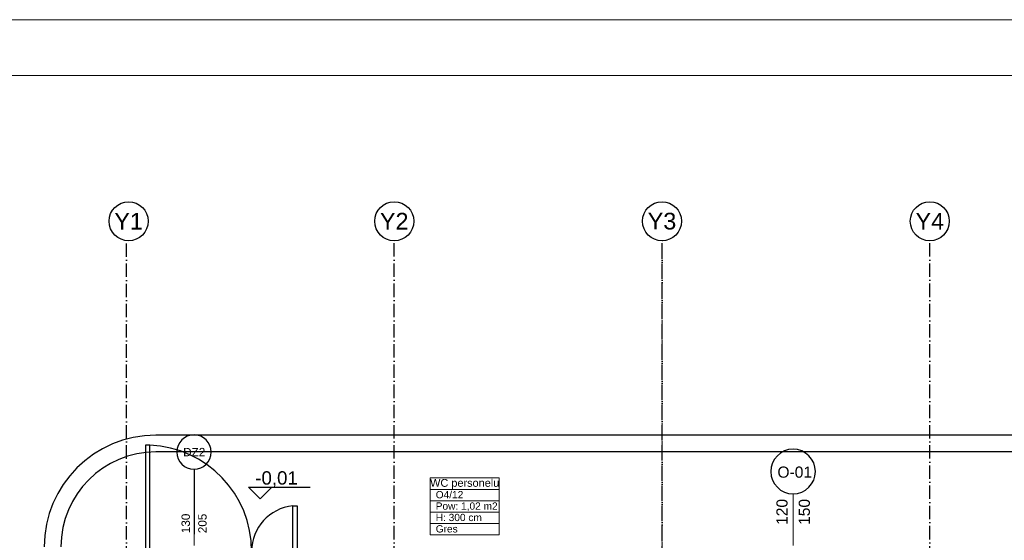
# Model space of a CAD drawing. Header units: metres. Extents: x 5541655 to 5588333, y 5589641 to 5627331.
# Tile 51 of 57: x 5584894 to 5585777, y 5626864 to 5627331. Entities that reach past the tile are written whole.
import ezdxf

# ---------------------------------------------------------------- set-up
doc = ezdxf.new("R2010")
doc.units = ezdxf.units.M
doc.header["$MEASUREMENT"] = 0
doc.linetypes.add('ACAD_ISO10W100', pattern=[18, 12, -3, 0, -3])
doc.layers.get('0').update_dxf_attribs({"linetype": 'CONTINUOUS', "lineweight": 18})
for name, color, linetype in [('2D- Siatka Modularna', 7, 'ACAD_ISO10W100'), ('Budowlane - Chodnik', 7, 'CONTINUOUS'), ('Wymiarowanie - Poziomy', 172, 'CONTINUOUS'), ('znaczniki drzwi', 7, 'CONTINUOUS'), ('znaczniki okien', 7, 'CONTINUOUS'), ('Ślusarka_okienna', 30, 'CONTINUOUS')]:
    doc.layers.add(name, color=color, linetype=linetype)
doc.layers.add('MDCP', color=7, linetype='CONTINUOUS', lineweight=18)
doc.styles.add('GENERATED_STYLE_2', font='arial.ttf')

# ---------------------------------------------------------------- blocks, each defined once
blk = doc.blocks.new('*U311')
for points in [[(2, 6), (6, 6), (6, 101.2), (2, 101.2)], [(134, 46.8), (138, 46.8), (138, 6), (134, 6)], [(0, 6), (2, 6), (2, 2), (5, 2), (5, 0), (0, 0)], [(138, 6), (140, 6), (140, 0), (135, 0), (135, 2), (138, 2), (138, 6)]]:
    blk.add_lwpolyline(points, close=True).dxf.unprotected_set("ltscale", 0)
for centre, radius, start, end in [((2, 6), 95.2, 0, 87.59403), ((138, 6), 40.8, 95.59934, 180)]:
    blk.add_arc(centre, radius, start, end).dxf.unprotected_set("ltscale", 0)

msp = doc.modelspace()

# ---------------------------------------------------------------- linework, layer by layer
at = {"linetype": 'Continuous'}
msp.add_lwpolyline([(5585262.01, 5626919.91), (5585262.01, 5626868.84), (5585323.95, 5626868.84), (5585323.95, 5626919.91), (5585262.01, 5626919.91), (5585262.01, 5626879.05), (5585323.95, 5626879.05), (5585323.95, 5626909.69), (5585262.01, 5626909.69), (5585262.01, 5626889.27), (5585323.95, 5626889.27), (5585323.95, 5626899.48), (5585262.01, 5626899.48)], dxfattribs=at)
at = {"layer": '2D- Siatka Modularna', "lineweight": 25}
for p, q in [((5584989.78, 5624710.9), (5584989.78, 5627132.53)), ((5585229.82, 5624710.99), (5585229.82, 5627132.53)), ((5585469.82, 5625089.25), (5585469.82, 5627132.53)), ((5585469.82, 5624710.99), (5585469.82, 5627132.53)), ((5585709.82, 5624710.99), (5585709.82, 5627132.53))]:
    msp.add_line(p, q, dxfattribs=at)
at = {"layer": '2D- Siatka Modularna', "linetype": 'ByBlock', "lineweight": 25}
for centre in [(5584991.78, 5627150.03), (5585229.82, 5627150.03), (5585469.82, 5627150.03), (5585709.82, 5627150.03)]:
    msp.add_ellipse(centre, major_axis=(12.37, 12.37), ratio=1, start_param=5.497787, end_param=11.780972, dxfattribs=at)
at = {"layer": 'Budowlane - Chodnik'}
for p, q in [((5586023.5, 5626958.25), (5585016.13, 5626958.25)), ((5586023.5, 5626943.25), (5585016.13, 5626943.25))]:
    msp.add_line(p, q, dxfattribs=at)
for radius in [100, 85]:
    msp.add_arc((5585016.13, 5626858.25), radius, 90, 180, dxfattribs=at)
at = {"layer": 'MDCP', "linetype": 'ByBlock'}
for p, q in [((5585050.41, 5626859.25), (5585050.41, 5626905.71)), ((5585587.32, 5626859.25), (5585587.32, 5626905.71))]:
    msp.add_line(p, q, dxfattribs=at)
at = {"layer": 'MDCP'}
for points in [[(5584132.99, 5627330.67), (5588332.99, 5627330.67), (5588332.99, 5624360.67), (5584132.99, 5624360.67)], [(5584182.99, 5627280.67), (5588282.99, 5627280.67), (5588282.99, 5624410.67), (5584182.99, 5624410.67)]]:
    msp.add_lwpolyline(points, close=True, dxfattribs=at)
at = {"layer": 'Wymiarowanie - Poziomy'}
msp.add_line((5585099.25, 5626911.56), (5585154.38, 5626911.56), dxfattribs=at)
msp.add_lwpolyline([(5585099.25, 5626911.56), (5585109.69, 5626901.11), (5585120.13, 5626911.56)], dxfattribs=at)
at = {"layer": 'znaczniki drzwi'}
msp.add_line((5585050.41, 5626927.67), (5585050.41, 5626869.64), dxfattribs=at)
for start, end in [(0, 180), (180, 0)]:
    msp.add_arc((5585050.41, 5626943.11), 15.43, start, end, dxfattribs=at)
at = {"layer": 'znaczniki okien'}
for start, end in [(0, 180), (180, 0)]:
    msp.add_arc((5585587.32, 5626925.71), 20, start, end, dxfattribs=at)

# ---------------------------------------------------------------- block references
at = {"layer": 'Ślusarka_okienna'}
msp.add_blockref('*U311', (5585004.82, 5626848.25), dxfattribs=at)

# ---------------------------------------------------------------- texts
at = {"linetype": 'Continuous', "attachment_point": 1, "style": 'GENERATED_STYLE_2'}
for s, insert, char_height in [('WC personelu', (5585262.01, 5626919.01), 7), ('O4/12', (5585267.01, 5626908.21), 6.5), ('Pow: 1,02 m2', (5585267.01, 5626897.99), 6.5), ('H: 300 cm', (5585267.01, 5626887.78), 6.5), ('{Gres}', (5585267.01, 5626877.57), 6.5)]:
    msp.add_mtext(s, dxfattribs=dict(at, insert=insert, char_height=char_height))
at = {"layer": '2D- Siatka Modularna', "linetype": 'ByBlock', "lineweight": 25, "char_height": 15, "attachment_point": 5, "style": 'GENERATED_STYLE_2'}
for s, insert in [('Y1', (5584991.78, 5627150.03)), ('Y2', (5585229.82, 5627150.03)), ('Y3', (5585469.82, 5627150.03)), ('Y4', (5585709.82, 5627150.03))]:
    msp.add_mtext(s, dxfattribs=dict(at, insert=insert))
at = {"layer": 'Wymiarowanie - Poziomy', "insert": (5585105.25, 5626925.96), "char_height": 12, "attachment_point": 1, "style": 'GENERATED_STYLE_2'}
msp.add_mtext('-0,01', dxfattribs=at)
at = {"layer": 'znaczniki drzwi', "insert": (5585040.7, 5626939.36), "char_height": 7.5, "attachment_point": 7, "style": 'GENERATED_STYLE_2'}
msp.add_mtext('{DZ2}', dxfattribs=at)
at = {"layer": 'znaczniki drzwi', "char_height": 7.5, "attachment_point": 7, "rotation": 90, "style": 'GENERATED_STYLE_2'}
for s, insert in [('130', (5585046.79, 5626870.44)), ('{205}', (5585061.78, 5626870.44))]:
    msp.add_mtext(s, dxfattribs=dict(at, insert=insert))
at = {"layer": 'znaczniki okien', "insert": (5585573.24, 5626920.02), "char_height": 10, "attachment_point": 7, "style": 'GENERATED_STYLE_2'}
msp.add_mtext('{O-01}', dxfattribs=at)
at = {"layer": 'znaczniki okien', "char_height": 10, "attachment_point": 7, "rotation": 90, "style": 'GENERATED_STYLE_2'}
for s, insert in [('{120}', (5585582.48, 5626877.83)), ('{150}', (5585602.48, 5626877.83))]:
    msp.add_mtext(s, dxfattribs=dict(at, insert=insert))

doc.saveas('drawing.dxf')
